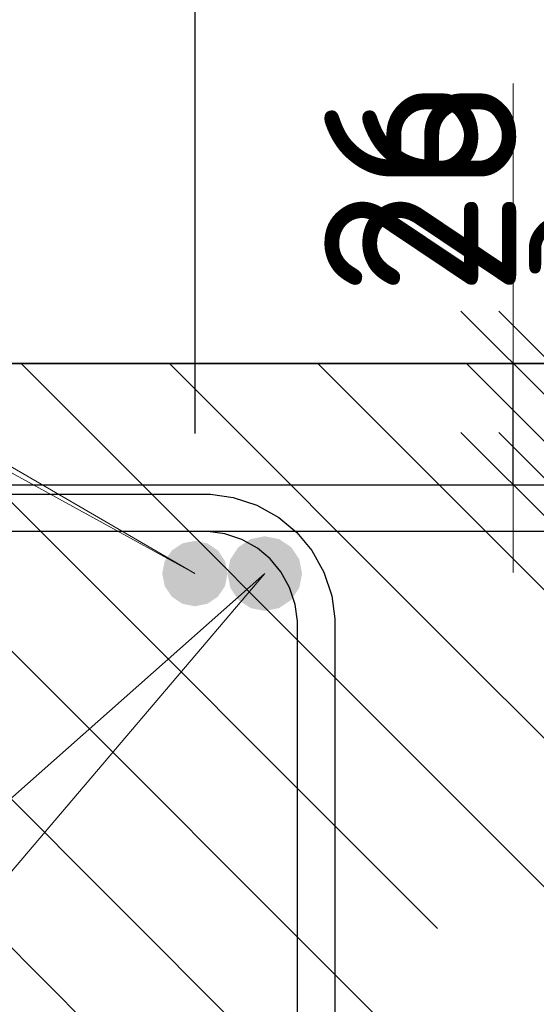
# Model space of a CAD drawing. Header units: metres. Extents: x -38 to 93, y -15 to 21.
# Tile 66 of 152: x 72.288 to 72.399, y 5.469 to 5.68. Entities that reach past the tile are written whole.
import ezdxf

# ---------------------------------------------------------------- set-up
doc = ezdxf.new("R2010")
doc.units = ezdxf.units.M
doc.header["$PDMODE"] = 65
for name, color, linetype, lineweight in [('XR$4$Арм. стержнями верхней зоны', 180, 'Continuous', 35), ('XR$4$Арм.стержн. Арматура края', 96, 'Continuous', 35), ('XR$4$Арм.стержн. Доп. арматура', 180, 'Continuous', 35), ('XR$4$Арм.стержн. Хомут', 240, 'Continuous', 35), ('XR$4$Арм.стержн.горизонт. 1', 180, 'Continuous', 35), ('XR$4$Размерная линия (1)', 7, 'Continuous', 13), ('XR$4$Размерная линия_ общее', 7, 'Continuous', 13), ('XR$6$Арм. стержнями верхней зоны', 180, 'Continuous', 35), ('XR$6$Арм.стержн. Арматура края', 96, 'Continuous', 35), ('XR$6$Арм.стержн. Доп. арматура', 180, 'Continuous', 35), ('XR$6$Арм.стержн. Хомут', 240, 'Continuous', 35), ('XR$6$Арм.стержн.горизонт. 1', 180, 'Continuous', 35), ('XR$6$Размерная линия (1)', 7, 'Continuous', 13), ('XR$6$Размерная линия_ общее', 7, 'Continuous', 13)]:
    doc.layers.add(name, color=color, linetype=linetype, lineweight=lineweight)
doc.styles.add('ISOCPEUR', font='txt')
doc.dimstyles.new('DIMSTYLE_15', dxfattribs={"dimtxt": 0.03, "dimasz": 0.03, "dimexe": 0, "dimexo": 0, "dimgap": 0.015, "dimtad": 2, "dimdec": 0, "dimlfac": 1000, "dimrnd": 5, "dimzin": 12, "dimdsep": 46, "dimtxsty": 'ISOCPEUR', "dimblk1": 'ALL_ML_STRICH', "dimblk2": 'ALL_ML_STRICH', "dimsah": 1, "dimcen": 0, "dimclrd": 7, "dimclre": 256, "dimclrt": 7, "dimadec": 0, "dimazin": 0, "dimtfac": 1, "dimtdec": 0, "dimtix": 1, "dimtmove": 2, "dimatfit": 3, "dimfxl": 0, "dimtvp": 1.2, "dimtzin": 0, "dimlwd": 0, "dimlwe": -3, "dimarcsym": 0})
doc.dimstyles.new('DIMSTYLE_18', dxfattribs={"dimtxt": 0.033, "dimasz": 0.0375, "dimexe": 0, "dimexo": 0, "dimgap": 0.0165, "dimtad": 2, "dimdec": 0, "dimlfac": 1000, "dimrnd": 1, "dimzin": 12, "dimdsep": 46, "dimtxsty": 'ISOCPEUR', "dimblk1": 'ALL_ML_STRICH', "dimblk2": 'ALL_ML_STRICH', "dimsah": 1, "dimcen": 0, "dimclrd": 7, "dimclre": 256, "dimclrt": 7, "dimadec": 0, "dimazin": 0, "dimtfac": 1, "dimtdec": 0, "dimtix": 1, "dimtmove": 2, "dimatfit": 3, "dimfxl": 0, "dimtvp": 1.2, "dimtzin": 0, "dimlwd": 0, "dimlwe": -3, "dimarcsym": 0})
pattern_1 = [(135, (0, 0), (-0.031819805, -0.031819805), [0.4, -0.05, 0, -0.05]), (135, (-0.01591, -0.01591), (-0.031819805, -0.031819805), [0.8, -0.1, 0.1, -0.1])]

# ---------------------------------------------------------------- blocks, each defined once
blk = doc.blocks.new('ALL_ML_STRICH')
at = {"color": 0, "linetype": 'ByBlock', "lineweight": -2}
for p, q in [((0, -0.5), (0, 0.5)), ((-0.3, -0.3), (0.3, 0.3)), ((-1, 0), (0.5, 0))]:
    blk.add_line(p, q, dxfattribs=at)
blk = doc.blocks.new('*D179')
at = {"layer": 'DEFPOINTS', "color": 7, "linetype": 'Continuous', "lineweight": 13, "transparency": 33554687}
for p in [(72.27066, 5.69355), (72.27066, 5.57148), (72.32574, 5.57148)]:
    blk.add_point(p, dxfattribs=at)
at = {"layer": 'XR$4$Размерная линия (1)', "color": 9, "linetype": 'Continuous', "lineweight": -2, "true_color": 0xc7c7c7, "transparency": 33554687}
for p, q in [((72.27066, 5.59148), (72.27066, 5.69355)), ((72.32574, 5.59148), (72.32574, 5.69355))]:
    blk.add_line(p, q, dxfattribs=at)
at = {"layer": 'XR$4$Размерная линия (1)', "color": 7, "linetype": 'Continuous', "lineweight": -2, "transparency": 33554687}
blk.add_line((72.27066, 5.69355), (72.32574, 5.69355), dxfattribs=at)
at = {"layer": 'XR$4$Размерная линия (1)', "color": 7, "linetype": 'Continuous', "lineweight": 13, "transparency": 33554687, "xscale": 0.03, "yscale": 0.03, "zscale": 0.03, "rotation": 180}
blk.add_blockref('ALL_ML_STRICH', (72.27066, 5.69355), dxfattribs=at)
at = {"layer": 'XR$4$Размерная линия (1)', "color": 7, "linetype": 'Continuous', "lineweight": 13, "transparency": 33554687, "xscale": 0.03, "yscale": 0.03, "zscale": 0.03}
blk.add_blockref('ALL_ML_STRICH', (72.32574, 5.69355), dxfattribs=at)
at = {"layer": 'XR$4$Размерная линия (1)', "color": 7, "linetype": 'Continuous', "lineweight": 13, "transparency": 33554687, "insert": (72.36426, 5.71675), "char_height": 0.03, "width": 0.06, "attachment_point": 5, "style": 'ISOCPEUR'}
blk.add_mtext('\\A1;{55}', dxfattribs=at)
blk = doc.blocks.new('*D319')
at = {"layer": 'DEFPOINTS', "color": 7, "linetype": 'Continuous', "lineweight": 13, "transparency": 33554687}
for p in [(72.36212, 5.60648), (72.36212, 5.58048), (72.40211, 5.58048)]:
    blk.add_point(p, dxfattribs=at)
at = {"layer": 'XR$4$Размерная линия_ общее', "color": 253, "linetype": 'Continuous', "lineweight": -2, "true_color": 0xa0a0a0, "transparency": 33554687}
for p, q in [((72.38212, 5.60648), (72.40211, 5.60648)), ((72.38212, 5.58048), (72.40211, 5.58048))]:
    blk.add_line(p, q, dxfattribs=at)
at = {"layer": 'XR$4$Размерная линия_ общее', "color": 7, "linetype": 'Continuous', "lineweight": -2, "transparency": 33554687}
blk.add_line((72.40211, 5.58048), (72.40211, 5.60648), dxfattribs=at)
at = {"layer": 'XR$4$Размерная линия_ общее', "color": 7, "linetype": 'Continuous', "lineweight": 13, "transparency": 33554687, "xscale": 0.0375, "yscale": 0.0375, "zscale": 0.0375}
for p, rotation in [((72.40211, 5.60648), 90), ((72.40211, 5.58048), 270)]:
    blk.add_blockref('ALL_ML_STRICH', p, dxfattribs=dict(at, rotation=rotation))
at = {"layer": 'XR$4$Размерная линия_ общее', "color": 7, "linetype": 'Continuous', "lineweight": 13, "transparency": 33554687, "insert": (72.40164, 5.62384), "char_height": 0.027, "width": 0.00135, "attachment_point": 1, "rotation": 90, "line_spacing_factor": 0.60241, "style": 'ISOCPEUR'}
blk.add_mtext('з.с.', dxfattribs=at)
at = {"layer": 'XR$4$Размерная линия_ общее', "color": 7, "linetype": 'Continuous', "lineweight": 13, "transparency": 33554687, "insert": (72.37811, 5.64421), "char_height": 0.033, "width": 0.066, "attachment_point": 5, "rotation": 90, "style": 'ISOCPEUR'}
blk.add_mtext('\\A1;{26}', dxfattribs=at)
blk = doc.blocks.new('*D774')
at = {"layer": 'DEFPOINTS', "color": 7, "linetype": 'Continuous', "lineweight": 13, "transparency": 33554687}
for p in [(72.27066, 5.69355), (72.27066, 5.57148), (72.32574, 5.57148)]:
    blk.add_point(p, dxfattribs=at)
at = {"layer": 'XR$6$Размерная линия (1)', "color": 9, "linetype": 'Continuous', "lineweight": -2, "true_color": 0xc7c7c7, "transparency": 33554687}
for p, q in [((72.27066, 5.59148), (72.27066, 5.69355)), ((72.32574, 5.59148), (72.32574, 5.69355))]:
    blk.add_line(p, q, dxfattribs=at)
at = {"layer": 'XR$6$Размерная линия (1)', "color": 7, "linetype": 'Continuous', "lineweight": -2, "transparency": 33554687}
blk.add_line((72.27066, 5.69355), (72.32574, 5.69355), dxfattribs=at)
at = {"layer": 'XR$6$Размерная линия (1)', "color": 7, "linetype": 'Continuous', "lineweight": 13, "transparency": 33554687, "xscale": 0.03, "yscale": 0.03, "zscale": 0.03, "rotation": 180}
blk.add_blockref('ALL_ML_STRICH', (72.27066, 5.69355), dxfattribs=at)
at = {"layer": 'XR$6$Размерная линия (1)', "color": 7, "linetype": 'Continuous', "lineweight": 13, "transparency": 33554687, "xscale": 0.03, "yscale": 0.03, "zscale": 0.03}
blk.add_blockref('ALL_ML_STRICH', (72.32574, 5.69355), dxfattribs=at)
at = {"layer": 'XR$6$Размерная линия (1)', "color": 7, "linetype": 'Continuous', "lineweight": 13, "transparency": 33554687, "insert": (72.36426, 5.71675), "char_height": 0.03, "width": 0.06, "attachment_point": 5, "style": 'ISOCPEUR'}
blk.add_mtext('\\A1;{55}', dxfattribs=at)
blk = doc.blocks.new('*D879')
at = {"layer": 'DEFPOINTS', "color": 7, "linetype": 'Continuous', "lineweight": 13, "transparency": 33554687}
for p in [(72.35399, 5.60648), (72.35399, 5.58048), (72.39398, 5.58048)]:
    blk.add_point(p, dxfattribs=at)
at = {"layer": 'XR$6$Размерная линия_ общее', "color": 253, "linetype": 'Continuous', "lineweight": -2, "true_color": 0xa0a0a0, "transparency": 33554687}
for p, q in [((72.37399, 5.60648), (72.39398, 5.60648)), ((72.37399, 5.58048), (72.39398, 5.58048))]:
    blk.add_line(p, q, dxfattribs=at)
at = {"layer": 'XR$6$Размерная линия_ общее', "color": 7, "linetype": 'Continuous', "lineweight": -2, "transparency": 33554687}
blk.add_line((72.39398, 5.58048), (72.39398, 5.60648), dxfattribs=at)
at = {"layer": 'XR$6$Размерная линия_ общее', "color": 7, "linetype": 'Continuous', "lineweight": 13, "transparency": 33554687, "xscale": 0.0375, "yscale": 0.0375, "zscale": 0.0375}
for p, rotation in [((72.39398, 5.60648), 90), ((72.39398, 5.58048), 270)]:
    blk.add_blockref('ALL_ML_STRICH', p, dxfattribs=dict(at, rotation=rotation))
at = {"layer": 'XR$6$Размерная линия_ общее', "color": 7, "linetype": 'Continuous', "lineweight": 13, "transparency": 33554687, "insert": (72.39351, 5.62384), "char_height": 0.027, "width": 0.00135, "attachment_point": 1, "rotation": 90, "line_spacing_factor": 0.60241, "style": 'ISOCPEUR'}
blk.add_mtext('з.с.', dxfattribs=at)
at = {"layer": 'XR$6$Размерная линия_ общее', "color": 7, "linetype": 'Continuous', "lineweight": 13, "transparency": 33554687, "insert": (72.36998, 5.64421), "char_height": 0.033, "width": 0.066, "attachment_point": 5, "rotation": 90, "style": 'ISOCPEUR'}
blk.add_mtext('\\A1;{26}', dxfattribs=at)

msp = doc.modelspace()

# ---------------------------------------------------------------- hatches: boundary and pattern name
at = {"linetype": 'Continuous', "lineweight": 25, "transparency": 33554687}
h = msp.add_hatch(dxfattribs=at)
h.set_pattern_fill('__________540', scale=0.015, style=0, pattern_type=2)
h.set_pattern_definition(pattern_1)
h.paths.add_polyline_path([(72.38074, 5.60648), (72.13074, 5.60648), (72.13074, 5.30648), (72.38074, 5.30648)], flags=0)
h = msp.add_hatch(dxfattribs=at)
h.set_pattern_fill('__________540', scale=0.015, style=0, pattern_type=2)
h.set_pattern_definition(pattern_1)
h.paths.add_polyline_path([(72.38074, 5.60648), (72.13074, 5.60648), (72.13074, 5.30648), (72.38074, 5.30648)], flags=0)
at = {"linetype": 'Continuous', "lineweight": 13, "transparency": 33554687}
h = msp.add_hatch(dxfattribs=at)
h.set_pattern_fill('__________540', scale=0.015, style=0, pattern_type=2)
h.set_pattern_definition(pattern_1)
h.paths.add_polyline_path([(72.38074, 5.60648), (72.38074, 5.40648), (72.56291, 5.40648), (72.56291, 5.60648)], flags=0)
h = msp.add_hatch(dxfattribs=at)
h.set_pattern_fill('__________540', scale=0.015, style=0, pattern_type=2)
h.set_pattern_definition(pattern_1)
h.paths.add_polyline_path([(72.38074, 5.60648), (72.38074, 5.40648), (72.56291, 5.40648), (72.56291, 5.60648)], flags=0)
at = {"layer": 'XR$4$Арм.стержн. Доп. арматура', "linetype": 'Continuous', "lineweight": 50, "transparency": 33554687}
msp.add_hatch(color=7, dxfattribs=at).paths.add_polyline_path([(72.3327, 5.56148), (72.33217, 5.56416), (72.33065, 5.56643), (72.32838, 5.56795), (72.3257, 5.56848), (72.32302, 5.56795), (72.32075, 5.56643), (72.31923, 5.56416), (72.3187, 5.56148), (72.31923, 5.5588), (72.32075, 5.55653), (72.32302, 5.55501), (72.3257, 5.55448), (72.32838, 5.55501), (72.33065, 5.55653), (72.33217, 5.5588)])
at = {"layer": 'XR$4$Арм.стержн.горизонт. 1', "linetype": 'Continuous', "lineweight": 50, "transparency": 33554687}
msp.add_hatch(color=7, dxfattribs=at).paths.add_polyline_path([(72.3487, 5.56148), (72.34809, 5.56454), (72.34636, 5.56714), (72.34376, 5.56887), (72.3407, 5.56948), (72.33764, 5.56887), (72.33504, 5.56714), (72.33331, 5.56454), (72.3327, 5.56148), (72.33331, 5.55842), (72.33504, 5.55582), (72.33764, 5.55409), (72.3407, 5.55348), (72.34376, 5.55409), (72.34636, 5.55582), (72.34809, 5.55842)])
at = {"layer": 'XR$6$Арм.стержн. Доп. арматура', "linetype": 'Continuous', "lineweight": 50, "transparency": 33554687}
msp.add_hatch(color=7, dxfattribs=at).paths.add_polyline_path([(72.3327, 5.56148), (72.33217, 5.56416), (72.33065, 5.56643), (72.32838, 5.56795), (72.3257, 5.56848), (72.32302, 5.56795), (72.32075, 5.56643), (72.31923, 5.56416), (72.3187, 5.56148), (72.31923, 5.5588), (72.32075, 5.55653), (72.32302, 5.55501), (72.3257, 5.55448), (72.32838, 5.55501), (72.33065, 5.55653), (72.33217, 5.5588)])
at = {"layer": 'XR$6$Арм.стержн.горизонт. 1', "linetype": 'Continuous', "lineweight": 50, "transparency": 33554687}
msp.add_hatch(color=7, dxfattribs=at).paths.add_polyline_path([(72.3487, 5.56148), (72.34809, 5.56454), (72.34636, 5.56714), (72.34376, 5.56887), (72.3407, 5.56948), (72.33764, 5.56887), (72.33504, 5.56714), (72.33331, 5.56454), (72.3327, 5.56148), (72.33331, 5.55842), (72.33504, 5.55582), (72.33764, 5.55409), (72.3407, 5.55348), (72.34376, 5.55409), (72.34636, 5.55582), (72.34809, 5.55842)])

# ---------------------------------------------------------------- linework, layer by layer
at = {"color": 7, "linetype": 'Continuous', "lineweight": 13, "transparency": 33554687}
msp.add_line((72.39398, 5.60648), (72.39398, 5.66648), dxfattribs=at)
at = {"color": 7, "linetype": 'Continuous', "lineweight": 35, "transparency": 33554687}
for p, q in [((72.38074, 5.60648), (72.13074, 5.60648)), ((72.38074, 5.60648), (72.13074, 5.60648)), ((72.56291, 5.60648), (72.38074, 5.60648)), ((72.56291, 5.60648), (72.38074, 5.60648))]:
    msp.add_line(p, q, dxfattribs=at)
at = {"layer": 'XR$4$Арм. стержнями верхней зоны', "color": 4, "linetype": 'Continuous', "lineweight": 25, "transparency": 33554687}
msp.add_lwpolyline([(72.15574, 5.58048), (72.56791, 5.58048), (72.56791, 5.57048), (72.15574, 5.57048), (72.15574, 5.58048)], dxfattribs=at)
at = {"layer": 'XR$4$Арм.стержн. Арматура края', "color": 4, "linetype": 'Continuous', "lineweight": 25, "transparency": 33554687}
for points in [[(72.56791, 5.44648), (72.1843, 5.44648), (72.17909, 5.44721), (72.17365, 5.449), (72.16864, 5.45181), (72.16451, 5.45525), (72.16106, 5.45938), (72.15826, 5.46439), (72.15646, 5.46983), (72.15574, 5.47505), (72.15574, 5.55192), (72.15646, 5.55713), (72.15826, 5.56257), (72.16106, 5.56758), (72.16451, 5.57171), (72.16864, 5.57516), (72.17365, 5.57796), (72.17909, 5.57976), (72.1843, 5.58048), (72.56791, 5.58048)], [(72.56791, 5.57048), (72.185, 5.57048), (72.18136, 5.56998), (72.17769, 5.56877), (72.17434, 5.56689), (72.17161, 5.56461), (72.16933, 5.56188), (72.16745, 5.55853), (72.16624, 5.55486), (72.16574, 5.55122), (72.16574, 5.47574), (72.16624, 5.4721), (72.16745, 5.46844), (72.16933, 5.46508), (72.17161, 5.46235), (72.17434, 5.46008), (72.17769, 5.4582), (72.18136, 5.45699), (72.185, 5.45648), (72.56791, 5.45648)]]:
    msp.add_lwpolyline(points, dxfattribs=at)
at = {"layer": 'XR$4$Арм.стержн. Доп. арматура', "color": 7, "linetype": 'Continuous', "lineweight": 13, "transparency": 33554687}
msp.add_line((72.02524, 5.73592), (72.3257, 5.56148), dxfattribs=at)
at = {"layer": 'XR$4$Арм.стержн. Хомут', "color": 40, "linetype": 'Continuous', "lineweight": 25, "transparency": 33554687}
for points in [[(72.1557, 5.35433), (72.1557, 5.5518), (72.15638, 5.55668), (72.15805, 5.56176), (72.16067, 5.56644), (72.16389, 5.57029), (72.16774, 5.57351), (72.17242, 5.57613), (72.1775, 5.5778), (72.18238, 5.57848), (72.32906, 5.57848), (72.33394, 5.5778), (72.33902, 5.57613), (72.3437, 5.57351), (72.34755, 5.57029), (72.35077, 5.56644), (72.35339, 5.56176), (72.35506, 5.55668), (72.35574, 5.5518), (72.35574, 5.35816)], [(72.1557, 5.35433), (72.1557, 5.5518), (72.15638, 5.55668), (72.15805, 5.56176), (72.16067, 5.56644), (72.16389, 5.57029), (72.16774, 5.57351), (72.17242, 5.57613), (72.1775, 5.5778), (72.18238, 5.57848), (72.32906, 5.57848), (72.33394, 5.5778), (72.33902, 5.57613), (72.3437, 5.57351), (72.34755, 5.57029), (72.35077, 5.56644), (72.35339, 5.56176), (72.35506, 5.55668), (72.35574, 5.5518), (72.35574, 5.35816)], [(72.34774, 5.35871), (72.34774, 5.55125), (72.34724, 5.55487), (72.34603, 5.55853), (72.34415, 5.56188), (72.34187, 5.56461), (72.33914, 5.56689), (72.33579, 5.56877), (72.33212, 5.56998), (72.32851, 5.57048), (72.18293, 5.57048), (72.17932, 5.56998), (72.17565, 5.56877), (72.1723, 5.56689), (72.16957, 5.56461), (72.16729, 5.56188), (72.16541, 5.55853), (72.1642, 5.55487), (72.1637, 5.55125), (72.1637, 5.35489)], [(72.34774, 5.35871), (72.34774, 5.55125), (72.34724, 5.55487), (72.34603, 5.55853), (72.34415, 5.56188), (72.34187, 5.56461), (72.33914, 5.56689), (72.33579, 5.56877), (72.33212, 5.56998), (72.32851, 5.57048), (72.18293, 5.57048), (72.17932, 5.56998), (72.17565, 5.56877), (72.1723, 5.56689), (72.16957, 5.56461), (72.16729, 5.56188), (72.16541, 5.55853), (72.1642, 5.55487), (72.1637, 5.55125), (72.1637, 5.35489)]]:
    msp.add_lwpolyline(points, dxfattribs=at)
at = {"layer": 'XR$4$Арм.стержн.горизонт. 1', "color": 7, "linetype": 'Continuous', "lineweight": 13, "transparency": 33554687}
msp.add_line((71.93277, 5.20031), (72.3407, 5.56148), dxfattribs=at)
at = {"layer": 'XR$6$Арм. стержнями верхней зоны', "color": 4, "linetype": 'Continuous', "lineweight": 25, "transparency": 33554687}
msp.add_lwpolyline([(72.15574, 5.58048), (72.56791, 5.58048), (72.56791, 5.57048), (72.15574, 5.57048), (72.15574, 5.58048)], dxfattribs=at)
at = {"layer": 'XR$6$Арм.стержн. Арматура края', "color": 4, "linetype": 'Continuous', "lineweight": 25, "transparency": 33554687}
for points in [[(72.56791, 5.44648), (72.1843, 5.44648), (72.17909, 5.44721), (72.17365, 5.449), (72.16864, 5.45181), (72.16451, 5.45525), (72.16106, 5.45938), (72.15826, 5.46439), (72.15646, 5.46983), (72.15574, 5.47505), (72.15574, 5.55192), (72.15646, 5.55713), (72.15826, 5.56257), (72.16106, 5.56758), (72.16451, 5.57171), (72.16864, 5.57516), (72.17365, 5.57796), (72.17909, 5.57976), (72.1843, 5.58048), (72.56791, 5.58048)], [(72.56791, 5.57048), (72.185, 5.57048), (72.18136, 5.56998), (72.17769, 5.56877), (72.17434, 5.56689), (72.17161, 5.56461), (72.16933, 5.56188), (72.16745, 5.55853), (72.16624, 5.55486), (72.16574, 5.55122), (72.16574, 5.47574), (72.16624, 5.4721), (72.16745, 5.46844), (72.16933, 5.46508), (72.17161, 5.46235), (72.17434, 5.46008), (72.17769, 5.4582), (72.18136, 5.45699), (72.185, 5.45648), (72.56791, 5.45648)]]:
    msp.add_lwpolyline(points, dxfattribs=at)
at = {"layer": 'XR$6$Арм.стержн. Доп. арматура', "color": 7, "linetype": 'Continuous', "lineweight": 13, "transparency": 33554687}
msp.add_line((72.06441, 5.70493), (72.3257, 5.56148), dxfattribs=at)
at = {"layer": 'XR$6$Арм.стержн. Хомут', "color": 40, "linetype": 'Continuous', "lineweight": 25, "transparency": 33554687}
for points in [[(72.1557, 5.35433), (72.1557, 5.5518), (72.15638, 5.55668), (72.15805, 5.56176), (72.16067, 5.56644), (72.16389, 5.57029), (72.16774, 5.57351), (72.17242, 5.57613), (72.1775, 5.5778), (72.18238, 5.57848), (72.32906, 5.57848), (72.33394, 5.5778), (72.33902, 5.57613), (72.3437, 5.57351), (72.34755, 5.57029), (72.35077, 5.56644), (72.35339, 5.56176), (72.35506, 5.55668), (72.35574, 5.5518), (72.35574, 5.35816)], [(72.1557, 5.35433), (72.1557, 5.5518), (72.15638, 5.55668), (72.15805, 5.56176), (72.16067, 5.56644), (72.16389, 5.57029), (72.16774, 5.57351), (72.17242, 5.57613), (72.1775, 5.5778), (72.18238, 5.57848), (72.32906, 5.57848), (72.33394, 5.5778), (72.33902, 5.57613), (72.3437, 5.57351), (72.34755, 5.57029), (72.35077, 5.56644), (72.35339, 5.56176), (72.35506, 5.55668), (72.35574, 5.5518), (72.35574, 5.35816)], [(72.34774, 5.35871), (72.34774, 5.55125), (72.34724, 5.55487), (72.34603, 5.55853), (72.34415, 5.56188), (72.34187, 5.56461), (72.33914, 5.56689), (72.33579, 5.56877), (72.33212, 5.56998), (72.32851, 5.57048), (72.18293, 5.57048), (72.17932, 5.56998), (72.17565, 5.56877), (72.1723, 5.56689), (72.16957, 5.56461), (72.16729, 5.56188), (72.16541, 5.55853), (72.1642, 5.55487), (72.1637, 5.55125), (72.1637, 5.35489)], [(72.34774, 5.35871), (72.34774, 5.55125), (72.34724, 5.55487), (72.34603, 5.55853), (72.34415, 5.56188), (72.34187, 5.56461), (72.33914, 5.56689), (72.33579, 5.56877), (72.33212, 5.56998), (72.32851, 5.57048), (72.18293, 5.57048), (72.17932, 5.56998), (72.17565, 5.56877), (72.1723, 5.56689), (72.16957, 5.56461), (72.16729, 5.56188), (72.16541, 5.55853), (72.1642, 5.55487), (72.1637, 5.55125), (72.1637, 5.35489)]]:
    msp.add_lwpolyline(points, dxfattribs=at)
at = {"layer": 'XR$6$Арм.стержн.горизонт. 1', "color": 7, "linetype": 'Continuous', "lineweight": 13, "transparency": 33554687}
msp.add_line((72.02729, 5.19353), (72.3407, 5.56148), dxfattribs=at)

# ---------------------------------------------------------------- dimensions: what is measured, and where the dimension line sits
at = {"layer": 'XR$4$Размерная линия (1)', "color": 7, "linetype": 'Continuous', "lineweight": 13, "transparency": 33554687}
dim = msp.add_linear_dim(base=(72.32574, 5.69355), p1=(72.27066, 5.59148), p2=(72.32574, 5.59148), dimstyle='DIMSTYLE_15', override={"dimpost": '<>', "dimclrd": 7, "dimclre": 9, "dimclrt": 7, "dimlwd": 0, "dimlwe": 65533}, dxfattribs=at)
dim.commit()
dim.dimension.update_dxf_attribs({"geometry": '*D179', "text_midpoint": (72.36426, 5.71675), "dimtype": 160})
at = {"layer": 'XR$4$Размерная линия_ общее', "color": 7, "linetype": 'Continuous', "lineweight": 13, "transparency": 33554687}
dim = msp.add_linear_dim(base=(72.40211, 5.60648), p1=(72.38212, 5.58048), p2=(72.38212, 5.60648), angle=90, text='<>\\Xз.с.', dimstyle='DIMSTYLE_18', override={"dimpost": '<>', "dimclrd": 7, "dimclre": 253, "dimclrt": 7, "dimlwd": 0, "dimlwe": 65533}, dxfattribs=at)
dim.commit()
dim.dimension.update_dxf_attribs({"geometry": '*D319', "text_midpoint": (72.37811, 5.64421), "dimtype": 160})
at = {"layer": 'XR$6$Размерная линия (1)', "color": 7, "linetype": 'Continuous', "lineweight": 13, "transparency": 33554687}
dim = msp.add_linear_dim(base=(72.32574, 5.69355), p1=(72.27066, 5.59148), p2=(72.32574, 5.59148), dimstyle='DIMSTYLE_15', override={"dimpost": '<>', "dimclrd": 7, "dimclre": 9, "dimclrt": 7, "dimlwd": 0, "dimlwe": 65533}, dxfattribs=at)
dim.commit()
dim.dimension.update_dxf_attribs({"geometry": '*D774', "text_midpoint": (72.36426, 5.71675), "dimtype": 160})
at = {"layer": 'XR$6$Размерная линия_ общее', "color": 7, "linetype": 'Continuous', "lineweight": 13, "transparency": 33554687}
dim = msp.add_linear_dim(base=(72.39398, 5.60648), p1=(72.37399, 5.58048), p2=(72.37399, 5.60648), angle=90, text='<>\\Xз.с.', dimstyle='DIMSTYLE_18', override={"dimpost": '<>', "dimclrd": 7, "dimclre": 253, "dimclrt": 7, "dimlwd": 0, "dimlwe": 65533}, dxfattribs=at)
dim.commit()
dim.dimension.update_dxf_attribs({"geometry": '*D879', "text_midpoint": (72.36998, 5.64421), "dimtype": 160})

doc.saveas('drawing.dxf')
